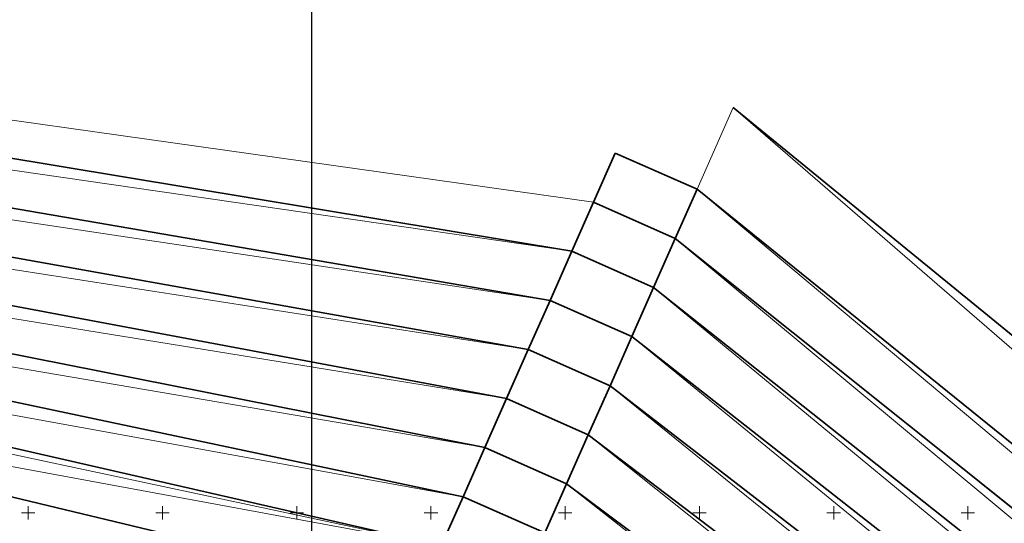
# Model space of a CAD drawing. Header units: metres. Extents: x -1013 to 1491576, y -5789570 to 1032.
# Tile 60 of 62: x -105 to 262, y 161 to 348. Entities that reach past the tile are written whole.
import ezdxf
from ezdxf.xclip import XClip

# ---------------------------------------------------------------- set-up
doc = ezdxf.new("R2010")
doc.units = ezdxf.units.M
doc.header["$MEASUREMENT"] = 0
doc.header["$XCLIPFRAME"] = 0
doc.layers.add('700-L Mapa 1_1000 dwg', color=7, linetype='Continuous')
for name, color, linetype, lineweight in [('703-L Płaszczyzny podejścia 2D3', 152, 'Continuous', 30), ('703-L Płaszczyzny podejścia 2D38', 171, 'Continuous', 35), ('704-L Płaszczyzny podejścia 3D38', 171, 'Continuous', 35), ('704-L Płaszczyzny podejścia 3D93', 254, 'Continuous', 13), ('ex_02_DXF_MZ_5_Podzial_sekcyjny_krzyze7', 9, 'Continuous', 18)]:
    doc.layers.add(name, color=color, linetype=linetype, lineweight=lineweight)

# ---------------------------------------------------------------- blocks, each defined once
blk = doc.blocks.new('Rysunek_1_5', base_point=(-7447251.91, -5789835.33))
at = {"layer": 'ex_02_DXF_MZ_5_Podzial_sekcyjny_krzyze7', "color": 9, "linetype": 'Continuous', "lineweight": 18}
for p, q in [((-101.91, 162.17), (-101.91, 167.17)), ((-51.91, 162.17), (-51.91, 167.17)), ((-1.91, 162.17), (-1.91, 167.17)), ((48.09, 162.17), (48.09, 167.17)), ((98.09, 162.17), (98.09, 167.17)), ((148.09, 162.17), (148.09, 167.17)), ((198.09, 162.17), (198.09, 167.17)), ((248.09, 162.17), (248.09, 167.17)), ((-104.41, 164.67), (-99.41, 164.67)), ((-54.41, 164.67), (-49.41, 164.67)), ((-4.41, 164.67), (0.59, 164.67)), ((45.59, 164.67), (50.59, 164.67)), ((95.59, 164.67), (100.59, 164.67)), ((145.59, 164.67), (150.59, 164.67)), ((195.59, 164.67), (200.59, 164.67)), ((245.59, 164.67), (250.59, 164.67))]:
    blk.add_line(p, q, dxfattribs=at)

msp = doc.modelspace()

# ---------------------------------------------------------------- linework, layer by layer
at = {"layer": '703-L Płaszczyzny podejścia 2D3', "color": 152, "linetype": 'Continuous', "lineweight": 30}
msp.add_line((3.68, 2.4), (3.68, 1031.95), dxfattribs=at)
msp.add_circle((8.23, 10.36), 1021.66, dxfattribs=at)
at = {"layer": '703-L Płaszczyzny podejścia 2D38', "color": 171, "linetype": 'Continuous', "lineweight": 35}
for p, q in [((100.54, 262.07), (-694.28, 393.71)), ((-639.42, 369.4), (92.44, 243.79)), ((84.33, 225.5), (-584.57, 345.1)), ((-529.71, 320.79), (76.23, 207.22)), ((963.55, -340.91), (160.69, 315.63)), ((-474.86, 296.48), (68.13, 188.93)), ((147.19, 285.15), (872.12, -300.4)), ((60.03, 170.64), (-420, 272.17)), ((817.27, -276.09), (139.09, 266.87)), ((51.92, 152.36), (-365.15, 247.86)), ((130.98, 248.58), (762.41, -251.78)), ((707.56, -227.47), (122.88, 230.29)), ((114.78, 212.01), (652.7, -203.17)), ((597.84, -178.86), (106.68, 193.72)), ((542.99, -154.55), (98.57, 175.44))]:
    msp.add_line(p, q, dxfattribs=at)
at = {"layer": '704-L Płaszczyzny podejścia 3D38', "color": 171, "linetype": 'Continuous', "lineweight": 35, "flags": 128}
for points in [[(108.64, 280.36), (116.74, 298.64)], [(116.74, 298.64), (147.19, 285.15)], [(147.19, 285.15), (139.09, 266.87)], [(100.54, 262.07), (108.64, 280.36)], [(108.64, 280.36), (139.09, 266.87)], [(139.09, 266.87), (108.64, 280.36)], [(139.09, 266.87), (130.98, 248.58)], [(92.44, 243.79), (100.54, 262.07)], [(100.54, 262.07), (130.98, 248.58)], [(130.98, 248.58), (100.54, 262.07)], [(130.98, 248.58), (122.88, 230.29)], [(84.33, 225.5), (92.44, 243.79)], [(92.44, 243.79), (122.88, 230.29)], [(122.88, 230.29), (92.44, 243.79)], [(122.88, 230.29), (114.78, 212.01)], [(76.23, 207.22), (84.33, 225.5)], [(84.33, 225.5), (114.78, 212.01)], [(114.78, 212.01), (84.33, 225.5)], [(-312.05, 219.58), (43.82, 134.07)], [(114.78, 212.01), (106.68, 193.72)], [(68.13, 188.93), (76.23, 207.22)], [(76.23, 207.22), (106.68, 193.72)], [(106.68, 193.72), (76.23, 207.22)], [(106.68, 193.72), (98.57, 175.44)], [(60.03, 170.64), (68.13, 188.93)], [(68.13, 188.93), (98.57, 175.44)], [(98.57, 175.44), (68.13, 188.93)], [(98.57, 175.44), (90.47, 157.15)], [(51.92, 152.36), (60.03, 170.64)], [(60.03, 170.64), (90.47, 157.15)], [(90.47, 157.15), (60.03, 170.64)]]:
    msp.add_lwpolyline(points, dxfattribs=at)
at = {"layer": '704-L Płaszczyzny podejścia 3D93', "color": 254, "linetype": 'Continuous', "lineweight": 13, "flags": 128}
for points in [[(100.54, 262.07), (-639.42, 369.4), (-694.28, 393.71)], [(-694.28, 393.71), (100.54, 262.07)], [(-694.28, 393.71), (108.64, 280.36)], [(100.54, 262.07), (-694.28, 393.71)], [(92.44, 243.79), (-584.57, 345.1), (-639.42, 369.4)], [(-639.42, 369.4), (92.44, 243.79)], [(-639.42, 369.4), (100.54, 262.07)], [(92.44, 243.79), (-639.42, 369.4)], [(84.33, 225.5), (-529.71, 320.79), (-584.57, 345.1)], [(-584.57, 345.1), (84.33, 225.5)], [(-584.57, 345.1), (92.44, 243.79)], [(84.33, 225.5), (-584.57, 345.1)], [(76.23, 207.22), (-474.86, 296.48), (-529.71, 320.79)], [(-529.71, 320.79), (76.23, 207.22)], [(-529.71, 320.79), (84.33, 225.5)], [(76.23, 207.22), (-529.71, 320.79)], [(147.19, 285.15), (160.69, 315.63)], [(160.69, 315.63), (963.55, -340.91)], [(963.55, -340.91), (872.12, -300.4), (160.69, 315.63)], [(160.69, 315.63), (872.12, -300.4)], [(68.13, 188.93), (-420, 272.17), (-474.86, 296.48)], [(-474.86, 296.48), (68.13, 188.93)], [(-474.86, 296.48), (76.23, 207.22)], [(68.13, 188.93), (-474.86, 296.48)], [(139.09, 266.87), (147.19, 285.15)], [(147.19, 285.15), (872.12, -300.4)], [(872.12, -300.4), (817.27, -276.09), (147.19, 285.15)], [(147.19, 285.15), (817.27, -276.09)], [(872.12, -300.4), (147.19, 285.15)], [(108.64, 280.36), (100.54, 262.07)], [(60.03, 170.64), (-365.15, 247.86), (-420, 272.17)], [(-420, 272.17), (60.03, 170.64)], [(-420, 272.17), (68.13, 188.93)], [(60.03, 170.64), (-420, 272.17)], [(130.98, 248.58), (139.09, 266.87)], [(139.09, 266.87), (817.27, -276.09)], [(817.27, -276.09), (762.41, -251.78), (139.09, 266.87)], [(139.09, 266.87), (762.41, -251.78)], [(817.27, -276.09), (139.09, 266.87)], [(100.54, 262.07), (92.44, 243.79)], [(51.92, 152.36), (-336.8, 235.31), (-365.15, 247.86)], [(-365.15, 247.86), (51.92, 152.36)], [(-365.15, 247.86), (60.03, 170.64)], [(51.92, 152.36), (-365.15, 247.86)], [(122.88, 230.29), (130.98, 248.58)], [(130.98, 248.58), (762.41, -251.78)], [(762.41, -251.78), (707.56, -227.47), (130.98, 248.58)], [(130.98, 248.58), (707.56, -227.47)], [(762.41, -251.78), (130.98, 248.58)], [(92.44, 243.79), (84.33, 225.5)], [(51.92, 152.36), (-312.05, 219.58), (-336.8, 235.31)], [(-336.8, 235.31), (51.92, 152.36)], [(114.78, 212.01), (122.88, 230.29)], [(122.88, 230.29), (707.56, -227.47)], [(707.56, -227.47), (652.7, -203.17), (122.88, 230.29)], [(122.88, 230.29), (652.7, -203.17)], [(707.56, -227.47), (122.88, 230.29)], [(84.33, 225.5), (76.23, 207.22)], [(-312.05, 219.58), (51.92, 152.36)], [(43.82, 134.07), (-312.05, 219.58)], [(106.68, 193.72), (114.78, 212.01)], [(114.78, 212.01), (652.7, -203.17)], [(652.7, -203.17), (597.84, -178.86), (114.78, 212.01)], [(114.78, 212.01), (597.84, -178.86)], [(652.7, -203.17), (114.78, 212.01)], [(76.23, 207.22), (68.13, 188.93)], [(98.57, 175.44), (106.68, 193.72)], [(106.68, 193.72), (597.84, -178.86)], [(597.84, -178.86), (542.99, -154.55), (106.68, 193.72)], [(106.68, 193.72), (542.99, -154.55)], [(597.84, -178.86), (106.68, 193.72)], [(68.13, 188.93), (60.03, 170.64)], [(90.47, 157.15), (98.57, 175.44)], [(98.57, 175.44), (542.99, -154.55)], [(542.99, -154.55), (488.13, -130.24), (98.57, 175.44)], [(98.57, 175.44), (488.13, -130.24)], [(542.99, -154.55), (98.57, 175.44)], [(60.03, 170.64), (51.92, 152.36)]]:
    msp.add_lwpolyline(points, dxfattribs=at)

# ---------------------------------------------------------------- block references
at = {"layer": '700-L Mapa 1_1000 dwg', "color": 52, "linetype": 'Continuous', "lineweight": 25}
ref = msp.add_blockref('Rysunek_1_5', (-7447251.91, -5789835.33), dxfattribs=at)
XClip(ref).set_block_clipping_path([(-454.4097296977, -337.82710067), (350.5902703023, 167.17289933)])

doc.saveas('drawing.dxf')
